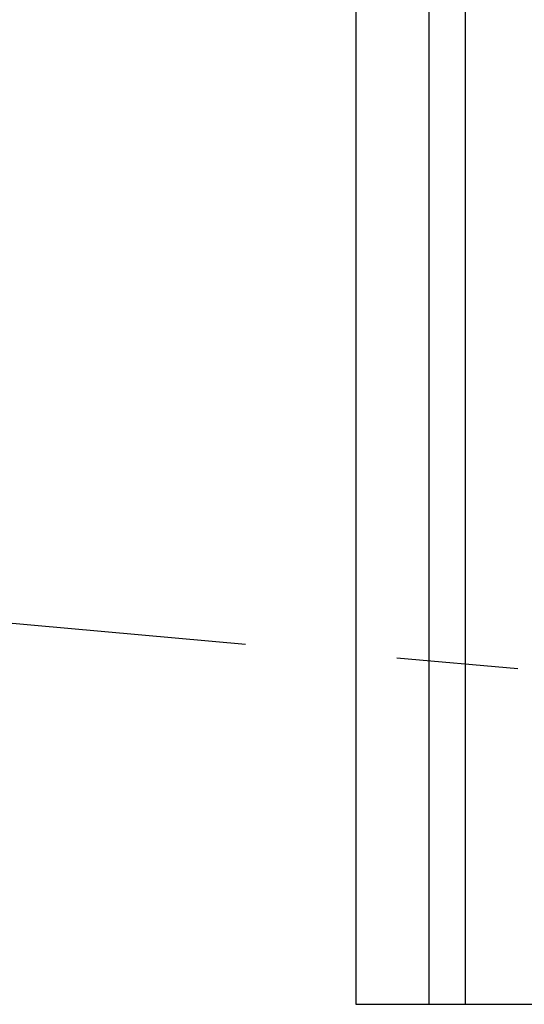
# Model space of a CAD drawing. Extents: x 40.7 to 137.4, y -250.8 to -221.5.
# Tile 253 of 256: x 122.4 to 122.8, y -240 to -239.2. Entities that reach past the tile are written whole.
import ezdxf

# ---------------------------------------------------------------- set-up
doc = ezdxf.new("R2010")
doc.units = 0
doc.header["$MEASUREMENT"] = 0
doc.linetypes.add('DASHDOT2', pattern=[0.5, 0.25, -0.125, 0, -0.125])
doc.layers.add('AC-FRIGORÍFICA', color=20, linetype='DASHDOT2')
doc.layers.add('paredes1', color=8, linetype='CONTINUOUS')

msp = doc.modelspace()

# ---------------------------------------------------------------- linework, layer by layer
at = {"layer": 'AC-FRIGORÍFICA'}
msp.add_line((120.53085, -239.54869), (123.08642, -239.77847), dxfattribs=at)
at = {"layer": 'paredes1'}
for p, q in [((122.66332, -238.59745), (122.66332, -240.02876)), ((122.72332, -238.59745), (122.72332, -240.02876)), ((122.75332, -238.59745), (122.75332, -240.02876)), ((122.66332, -240.02876), (122.81332, -240.02876))]:
    msp.add_line(p, q, dxfattribs=at)

doc.saveas('drawing.dxf')
